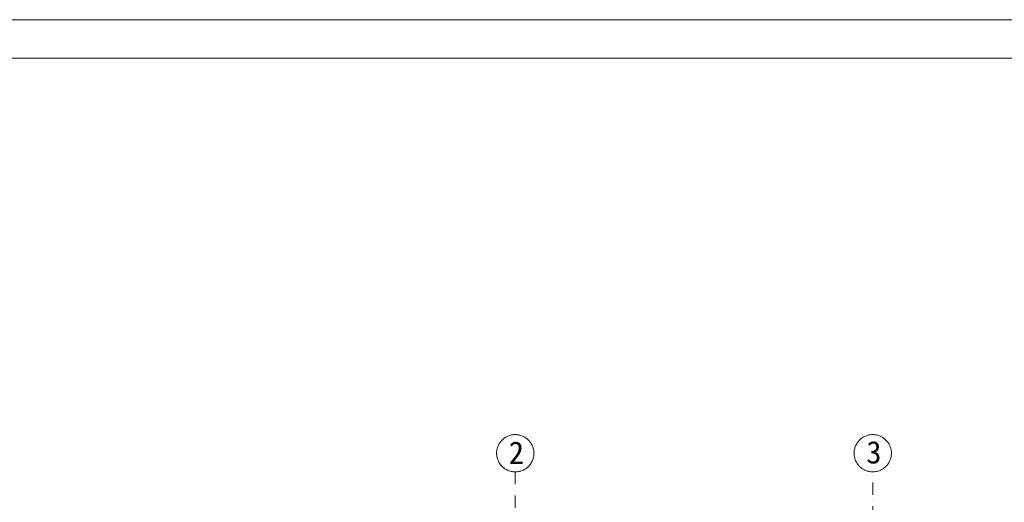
# Model space of a CAD drawing. Header units: millimetres. Extents: x -1373 to 28294, y -9636 to 187.
# Tile 43 of 133: x 9216 to 10621, y -7227 to -6539. Entities that reach past the tile are written whole.
import ezdxf

# ---------------------------------------------------------------- set-up
doc = ezdxf.new("R2010")
doc.units = ezdxf.units.MM
doc.linetypes.add('Kreski i kropki', pattern=[335.138881, 176.388884, -88.194442, 0, -70.555556])
doc.layers.add('_k_opis', color=7, linetype='Continuous', lineweight=13)
doc.layers.add('_k_osie', color=142, linetype='Kreski i kropki', lineweight=13)
doc.styles.add('GENERATED_STYLE_2', font='MS Gothic.ttf')
doc.styles.add('Katarzyna', font='MS Gothic.ttf')

msp = doc.modelspace()

# ---------------------------------------------------------------- linework, layer by layer
at = {"layer": '_k_opis'}
for points in [[(7812.2, -6538.6), (12012.2, -6538.6), (12012.2, -9508.6), (7812.2, -9508.6)], [(8002.2, -6593.6), (11957.2, -6593.6), (11957.2, -9453.6), (8002.2, -9453.6)]]:
    msp.add_lwpolyline(points, close=True, dxfattribs=at)
at = {"layer": '_k_osie', "ltscale": 0.1}
for points in [[(9923.2, -7183.8), (9923.2, -8762.8)], [(10433.2, -8762.8), (10433.2, -7183.8)]]:
    msp.add_lwpolyline(points, dxfattribs=at)
at = {"layer": '_k_osie'}
for centre in [(9923.2, -7157.2), (10433.2, -7157.2)]:
    msp.add_circle(centre, 26.6, dxfattribs=at)

# ---------------------------------------------------------------- texts
at = {"layer": '_k_opis', "ltscale": 5, "insert": (6381.4, -6619.2), "char_height": 16, "attachment_point": 1, "style": 'Katarzyna'}
msp.add_mtext_dynamic_manual_height_columns('\\pi553.86;{\\fMS Gothic|b1|i0|c238|p49;\\H4x;RZUT PARTERU\\P\\pi502.19;\\H0.625x;SCHEMAT RZUTU SUFITÓW\\P\\pi799.44;\\H0.87499x;SKALA 1:100}', width=1047.438, gutter_width=25, heights=[0], dxfattribs=at)
at = {"layer": '_k_osie', "char_height": 32, "attachment_point": 8, "style": 'GENERATED_STYLE_2'}
for s, insert in [('2', (9924.8, -7172.4)), ('3', (10434.8, -7172.4))]:
    msp.add_mtext(s, dxfattribs=dict(at, insert=insert))

doc.saveas('drawing.dxf')
